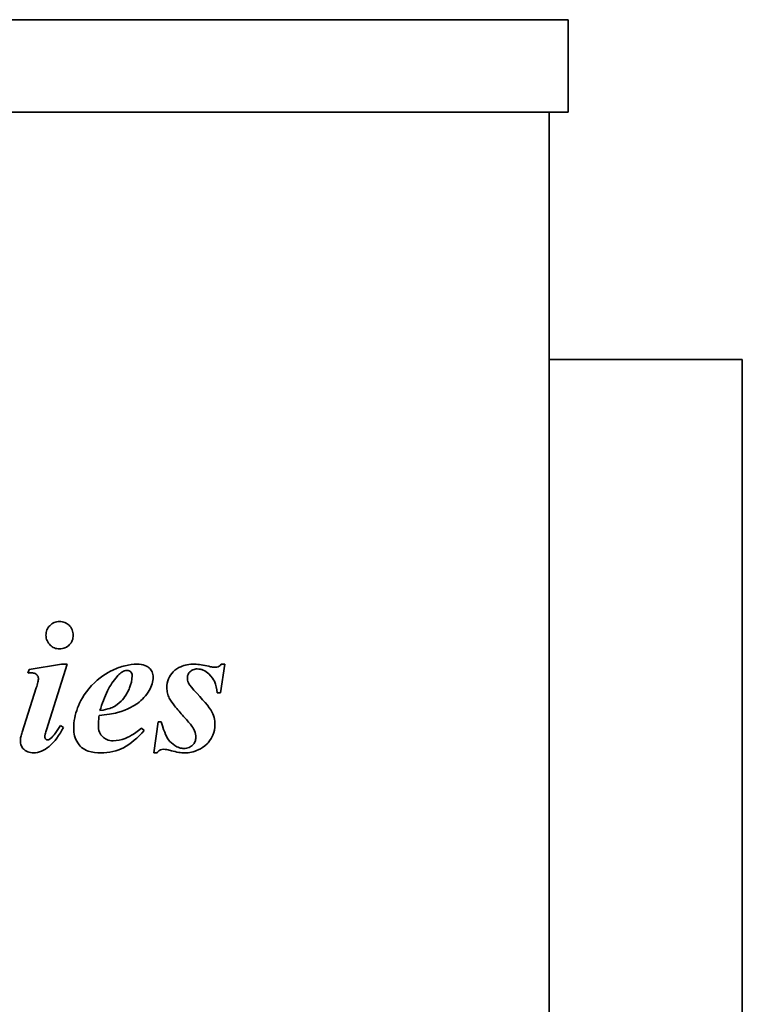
# Model space of a CAD drawing. Header units: millimetres. Extents: x 333 to 927, y 202 to 689.
# Tile 5 of 5: x 755 to 927, y 454 to 689. Entities that reach past the tile are written whole.
import ezdxf

# ---------------------------------------------------------------- set-up
doc = ezdxf.new("R2010")
doc.units = ezdxf.units.MM
doc.header["$LTSCALE"] = 3
doc.layers.add('Krawędzie widoczne(ISO)', color=7, linetype='Continuous', lineweight=35, true_color=0x262659)

msp = doc.modelspace()

# ---------------------------------------------------------------- linework, layer by layer
at = {"layer": 'Krawędzie widoczne(ISO)'}
for p, q in [((374.5, 688.73), (885.5, 688.73)), ((885.5, 666.73), (885.5, 688.73)), ((885.5, 666.73), (374.5, 666.73)), ((881, 666.73), (881, 215.23)), ((881, 607.73), (927, 607.73)), ((927, 292.73), (927, 607.73)), ((764.79, 535.15), (757.05, 533.92)), ((761.24, 519.54), (766.17, 535.15)), ((766.17, 535.15), (764.79, 535.15)), ((802.69, 528.31), (803.67, 535.15)), ((803.67, 535.15), (802.86, 535.15)), ((757.05, 533.92), (756.75, 533.04)), ((758.79, 529.51), (755.41, 518.95)), ((801.88, 528.31), (802.69, 528.31)), ((787.86, 521.4), (786.78, 514.02)), ((788.57, 521.4), (787.86, 521.4)), ((765.28, 520.05), (764.52, 520.52)), ((784.5, 519.34), (783.84, 519.9)), ((786.78, 514.02), (787.59, 514.02))]:
    msp.add_line(p, q, dxfattribs=at)
for points, knots in [([(764.33, 545.32), (764.1, 545.32), (763.88, 545.3), (763.44, 545.21), (763.24, 545.15), (762.66, 544.9), (762.32, 544.66), (761.72, 544.03), (761.49, 543.7), (761.17, 542.92), (761.09, 542.5), (761.09, 542.06)], [-0.5411749, -0.5411749, -0.5411749, -0.5411749, -0.4649972, -0.4649972, -0.3918449, -0.3918449, -0.2532996, -0.2532996, -0.1310668, -0.1310668, 0, 0, 0, 0]), ([(767.59, 542.06), (767.59, 542.29), (767.57, 542.52), (767.48, 542.95), (767.42, 543.16), (767.15, 543.78), (766.88, 544.13), (766.29, 544.7), (765.97, 544.93), (765.19, 545.25), (764.77, 545.32), (764.33, 545.32)], [-0.4994448, -0.4994448, -0.4994448, -0.4994448, -0.4371329, -0.4371329, -0.3772161, -0.3772161, -0.2517339, -0.2517339, -0.1315014, -0.1315014, 0, 0, 0, 0]), ([(761.09, 542.06), (761.09, 541.83), (761.11, 541.61), (761.2, 541.17), (761.27, 540.96), (761.55, 540.31), (761.83, 539.96), (762.4, 539.42), (762.73, 539.19), (763.49, 538.87), (763.9, 538.8), (764.33, 538.8)], [-0.4724284, -0.4724284, -0.4724284, -0.4724284, -0.4174582, -0.4174582, -0.3645461, -0.3645461, -0.24781, -0.24781, -0.1270429, -0.1270429, 0, 0, 0, 0]), ([(764.33, 538.8), (764.55, 538.8), (764.78, 538.82), (765.22, 538.91), (765.42, 538.97), (766.12, 539.28), (766.47, 539.59), (766.97, 540.1), (767.19, 540.43), (767.51, 541.21), (767.59, 541.63), (767.59, 542.06)], [-0.4233553, -0.4233553, -0.4233553, -0.4233553, -0.3837725, -0.3837725, -0.345673, -0.345673, -0.2512415, -0.2512415, -0.1297981, -0.1297981, 0, 0, 0, 0]), ([(782.86, 535.15), (781.87, 535.15), (780.89, 535.03), (778.92, 534.55), (777.94, 534.19), (775.65, 533.09), (773.72, 531.95), (770.11, 528.08), (769.13, 526.02), (768.02, 523.18), (767.69, 521.56), (767.69, 519.88)], [-1.843139, -1.843139, -1.843139, -1.843139, -1.583269, -1.583269, -1.309742, -1.309742, -0.916014, -0.916014, -0.503199, -0.503199, 0, 0, 0, 0]), ([(786.63, 532.04), (786.63, 532.26), (786.61, 532.49), (786.52, 532.92), (786.46, 533.12), (786.21, 533.68), (785.98, 533.99), (785.53, 534.4), (785.22, 534.67), (784.1, 535.08), (783.47, 535.15), (782.86, 535.15)], [-1.026969, -1.026969, -1.026969, -1.026969, -0.844887, -0.844887, -0.672067, -0.672067, -0.3564, -0.3564, -0.182634, -0.182634, 0, 0, 0, 0]), ([(796.51, 535.15), (795.91, 535.15), (795.31, 535.11), (794.2, 534.91), (793.68, 534.76), (792.55, 534.28), (791.94, 533.89), (790.91, 532.83), (790.54, 532.29), (790.01, 531), (789.89, 530.29), (789.89, 529.56)], [-1.056037, -1.056037, -1.056037, -1.056037, -0.847204, -0.847204, -0.661266, -0.661266, -0.417535, -0.417535, -0.219088, -0.219088, 0, 0, 0, 0]), ([(799.87, 534.66), (799.27, 534.81), (798.65, 534.94), (797.54, 535.1), (797.01, 535.15), (796.51, 535.15)], [-0.3366038, -0.3366038, -0.3366038, -0.3366038, -0.1513603, -0.1513603, 0, 0, 0, 0]), ([(802.86, 535.15), (802.76, 535.01), (802.64, 534.89), (802.39, 534.68), (802.26, 534.6), (801.9, 534.45), (801.68, 534.41), (801.46, 534.41)], [-0.1654833, -0.1654833, -0.1654833, -0.1654833, -0.1146848, -0.1146848, -0.0673965, -0.0673965, 0, 0, 0, 0]), ([(756.75, 533.04), (756.91, 533.05), (757.06, 533.06), (757.35, 533.06), (757.48, 533.07), (757.61, 533.07)], [-0.08529935, -0.08529935, -0.08529935, -0.08529935, -0.03954485, -0.03954485, 0, 0, 0, 0]), ([(757.61, 533.07), (757.77, 533.07), (757.94, 533.05), (758.24, 533), (758.37, 532.96), (758.72, 532.8), (758.86, 532.68), (759.07, 532.46), (759.15, 532.34), (759.25, 532.08), (759.28, 531.95), (759.28, 531.82)], [-0.1930227, -0.1930227, -0.1930227, -0.1930227, -0.1601681, -0.1601681, -0.131138, -0.131138, -0.0833276, -0.0833276, -0.0408543, -0.0408543, 0, 0, 0, 0]), ([(778.03, 532.21), (778.3, 532.51), (778.61, 532.82), (779.2, 533.27), (779.49, 533.45), (779.99, 533.64), (780.2, 533.68), (780.41, 533.68)], [-0.2846289, -0.2846289, -0.2846289, -0.2846289, -0.1604036, -0.1604036, -0.0626105, -0.0626105, 0, 0, 0, 0]), ([(780.41, 533.68), (780.58, 533.68), (780.75, 533.65), (781.05, 533.52), (781.18, 533.44), (781.35, 533.26), (781.45, 533.14), (781.6, 532.76), (781.63, 532.56), (781.63, 532.36)], [-0.3198749, -0.3198749, -0.3198749, -0.3198749, -0.2138441, -0.2138441, -0.1216548, -0.1216548, -0.0606642, -0.0606642, 0, 0, 0, 0]), ([(794.79, 531.99), (794.79, 532.12), (794.8, 532.24), (794.85, 532.49), (794.89, 532.61), (795.04, 532.96), (795.2, 533.17), (795.64, 533.61), (795.91, 533.75), (796.44, 533.97), (796.79, 534.02), (797.15, 534.02)], [-0.2628807, -0.2628807, -0.2628807, -0.2628807, -0.2402612, -0.2402612, -0.2182572, -0.2182572, -0.1721496, -0.1721496, -0.106597, -0.106597, 0, 0, 0, 0]), ([(797.15, 534.02), (797.39, 534.02), (797.63, 534), (798.1, 533.9), (798.33, 533.82), (799.06, 533.51), (799.5, 533.19), (800.63, 532.16), (801.01, 531.5), (801.62, 530.21), (801.82, 529.26), (801.88, 528.31)], [-0.5761824, -0.5761824, -0.5761824, -0.5761824, -0.5415474, -0.5415474, -0.5063063, -0.5063063, -0.4286761, -0.4286761, -0.2859912, -0.2859912, 0, 0, 0, 0]), ([(801.46, 534.41), (801.23, 534.41), (800.99, 534.44), (800.47, 534.52), (800.16, 534.59), (799.87, 534.66)], [-0.1575099, -0.1575099, -0.1575099, -0.1575099, -0.0901544, -0.0901544, 0, 0, 0, 0]), ([(759.28, 531.82), (759.28, 531.53), (759.23, 531.19), (759.06, 530.42), (758.92, 529.94), (758.79, 529.51)], [-0.2348698, -0.2348698, -0.2348698, -0.2348698, -0.135236, -0.135236, 0, 0, 0, 0]), ([(781.63, 532.36), (781.63, 531.37), (781.38, 530.41), (780.74, 528.86), (780.2, 527.7), (778.97, 526.31), (778.29, 525.6), (776.92, 524.82), (776.04, 524.41), (773.96, 524.1)], [-9.317652, -9.317652, -9.317652, -9.317652, -4.878536, -4.878536, -1.747437, -1.747437, -0.62958, -0.62958, 0, 0, 0, 0]), ([(773.96, 524.1), (774.44, 525.7), (775.04, 527.34), (776.39, 530.03), (777.12, 531.21), (778.03, 532.21)], [-0.9056026, -0.9056026, -0.9056026, -0.9056026, -0.4030769, -0.4030769, 0, 0, 0, 0]), ([(785.7, 528.9), (786, 529.38), (786.24, 529.9), (786.55, 530.96), (786.63, 531.49), (786.63, 532.04)], [-0.3332342, -0.3332342, -0.3332342, -0.3332342, -0.1626903, -0.1626903, 0, 0, 0, 0]), ([(796.36, 528.97), (795.38, 530), (795.14, 530.48), (794.87, 531.13), (794.79, 531.55), (794.79, 531.99)], [-0.2112938, -0.2112938, -0.2112938, -0.2112938, -0.1302692, -0.1302692, 0, 0, 0, 0]), ([(778.1, 523.61), (780.74, 524.32), (782.29, 525.39), (784.03, 526.65), (784.96, 527.69), (785.7, 528.9)], [-0.6429322, -0.6429322, -0.6429322, -0.6429322, -0.4259902, -0.4259902, 0, 0, 0, 0]), ([(789.89, 529.56), (789.89, 529.12), (789.94, 528.67), (790.14, 527.83), (790.28, 527.43), (790.48, 527.06)], [-0.2604431, -0.2604431, -0.2604431, -0.2604431, -0.1266781, -0.1266781, 0, 0, 0, 0]), ([(801.36, 520.76), (801.36, 521.33), (801.29, 521.9), (800.96, 523.15), (800.7, 523.64), (800.04, 524.89), (798.34, 526.85), (796.36, 528.97)], [-1.099276, -1.099276, -1.099276, -1.099276, -0.998727, -0.998727, -0.870426, -0.870426, 0, 0, 0, 0]), ([(790.48, 527.06), (790.79, 526.47), (791.26, 525.81), (792.39, 524.37), (793.17, 523.5), (793.89, 522.72)], [-0.5486078, -0.5486078, -0.5486078, -0.5486078, -0.3173361, -0.3173361, 0, 0, 0, 0]), ([(773.76, 522.94), (774.57, 523.01), (775.41, 523.1), (776.83, 523.31), (777.49, 523.44), (778.1, 523.61)], [-0.4323462, -0.4323462, -0.4323462, -0.4323462, -0.1893149, -0.1893149, 0, 0, 0, 0]), ([(773.57, 520.57), (773.57, 520.91), (773.59, 521.28), (773.65, 522.06), (773.71, 522.51), (773.76, 522.94)], [-0.2348834, -0.2348834, -0.2348834, -0.2348834, -0.130862, -0.130862, 0, 0, 0, 0]), ([(793.98, 515.08), (793.62, 515.08), (793.26, 515.14), (792.47, 515.39), (792.08, 515.59), (791.2, 516.14), (790.7, 516.59), (789.93, 517.65), (789.38, 518.6), (788.57, 521.4)], [-2.727872, -2.727872, -2.727872, -2.727872, -2.329222, -2.329222, -1.833618, -1.833618, -0.873073, -0.873073, 0, 0, 0, 0]), ([(793.89, 522.72), (795.81, 520.62), (796.27, 519.8), (796.7, 518.74), (796.8, 518.22), (796.8, 517.67)], [-0.3412764, -0.3412764, -0.3412764, -0.3412764, -0.1633763, -0.1633763, 0, 0, 0, 0]), ([(755.41, 518.95), (755.28, 518.58), (755.17, 518.19), (755.03, 517.5), (754.99, 517.18), (754.99, 516.86)], [-0.2105483, -0.2105483, -0.2105483, -0.2105483, -0.0930865, -0.0930865, 0, 0, 0, 0]), ([(758.15, 514.02), (758.8, 514.02), (759.42, 514.15), (760.67, 514.67), (761.28, 515.07), (763.16, 516.66), (764.31, 518.31), (765.28, 520.05)], [-1.059144, -1.059144, -1.059144, -1.059144, -0.839947, -0.839947, -0.597205, -0.597205, 0, 0, 0, 0]), ([(760.82, 517.8), (760.82, 517.95), (760.86, 518.18), (761.01, 518.79), (761.13, 519.2), (761.24, 519.54)], [-0.1862436, -0.1862436, -0.1862436, -0.1862436, -0.1068374, -0.1068374, 0, 0, 0, 0]), ([(764.52, 520.52), (764.14, 519.89), (763.7, 519.22), (762.94, 518.23), (762.56, 517.78), (762.17, 517.45)], [-0.3756366, -0.3756366, -0.3756366, -0.3756366, -0.1530866, -0.1530866, 0, 0, 0, 0]), ([(767.69, 519.88), (767.69, 519.26), (767.76, 518.64), (768.09, 517.46), (768.34, 516.92), (769.1, 515.71), (769.51, 515.36), (770.04, 514.91), (770.58, 514.63), (772.12, 514.12), (773.2, 514.02), (774.21, 514.02)], [-0.5532455, -0.5532455, -0.5532455, -0.5532455, -0.5319224, -0.5319224, -0.5111657, -0.5111657, -0.4829485, -0.4829485, -0.3022348, -0.3022348, 0, 0, 0, 0]), ([(777.1, 516.91), (776.58, 516.91), (776.06, 516.99), (775.19, 517.36), (774.85, 517.59), (774.32, 518.13), (774.05, 518.47), (773.65, 519.47), (773.57, 520.02), (773.57, 520.57)], [-0.7803194, -0.7803194, -0.7803194, -0.7803194, -0.5286268, -0.5286268, -0.3237268, -0.3237268, -0.1645223, -0.1645223, 0, 0, 0, 0]), ([(774.21, 514.02), (775.15, 514.02), (776.08, 514.12), (778.06, 514.57), (778.91, 514.93), (781.33, 516.16), (783, 517.66), (784.5, 519.34)], [-1.116854, -1.116854, -1.116854, -1.116854, -0.912819, -0.912819, -0.675407, -0.675407, 0, 0, 0, 0]), ([(783.84, 519.9), (781.89, 518.33), (780.68, 517.75), (779.06, 517.11), (778.09, 516.91), (777.1, 516.91)], [-0.5243149, -0.5243149, -0.5243149, -0.5243149, -0.2988239, -0.2988239, 0, 0, 0, 0]), ([(794.16, 514.02), (794.71, 514.02), (795.25, 514.08), (796.34, 514.32), (796.87, 514.5), (798, 515.03), (798.78, 515.47), (799.75, 516.42), (800.38, 517.1), (801.19, 519.04), (801.36, 519.88), (801.36, 520.76)], [-3.130068, -3.130068, -3.130068, -3.130068, -2.363192, -2.363192, -1.586111, -1.586111, -0.62929, -0.62929, -0.263675, -0.263675, 0, 0, 0, 0]), ([(754.99, 516.86), (754.99, 516.48), (755.05, 516.1), (755.34, 515.42), (755.54, 515.13), (755.99, 514.69), (756.29, 514.45), (757.18, 514.09), (757.67, 514.02), (758.15, 514.02)], [-0.679835, -0.679835, -0.679835, -0.679835, -0.4764546, -0.4764546, -0.2879419, -0.2879419, -0.1453988, -0.1453988, 0, 0, 0, 0]), ([(761.44, 517.09), (761.4, 517.09), (761.37, 517.09), (761.3, 517.11), (761.26, 517.12), (761.15, 517.17), (761.09, 517.23), (760.98, 517.35), (760.92, 517.43), (760.84, 517.61), (760.82, 517.7), (760.82, 517.8)], [-0.1207751, -0.1207751, -0.1207751, -0.1207751, -0.1069053, -0.1069053, -0.0926203, -0.0926203, -0.0601634, -0.0601634, -0.0278064, -0.0278064, 0, 0, 0, 0]), ([(762.17, 517.45), (762.1, 517.38), (762.03, 517.32), (761.88, 517.21), (761.8, 517.17), (761.63, 517.11), (761.53, 517.09), (761.44, 517.09)], [-0.08456339, -0.08456339, -0.08456339, -0.08456339, -0.05522095, -0.05522095, -0.02963506, -0.02963506, 0, 0, 0, 0]), ([(796.8, 517.67), (796.8, 517.33), (796.74, 517.01), (796.48, 516.38), (796.28, 516.11), (795.85, 515.69), (795.58, 515.46), (794.8, 515.14), (794.39, 515.08), (793.98, 515.08)], [-0.5899246, -0.5899246, -0.5899246, -0.5899246, -0.4216182, -0.4216182, -0.2522134, -0.2522134, -0.1229475, -0.1229475, 0, 0, 0, 0]), ([(787.59, 514.02), (787.7, 514.19), (787.84, 514.37), (788.14, 514.66), (788.26, 514.72), (788.59, 514.85), (788.86, 514.88), (789.13, 514.88)], [-0.1618344, -0.1618344, -0.1618344, -0.1618344, -0.1210649, -0.1210649, -0.080709, -0.080709, 0, 0, 0, 0]), ([(789.13, 514.88), (789.38, 514.88), (789.67, 514.84), (790.27, 514.73), (790.65, 514.63), (790.99, 514.54)], [-0.182763, -0.182763, -0.182763, -0.182763, -0.10782, -0.10782, 0, 0, 0, 0]), ([(790.99, 514.54), (791.56, 514.38), (792.15, 514.24), (793.19, 514.07), (793.68, 514.02), (794.16, 514.02)], [-0.3174343, -0.3174343, -0.3174343, -0.3174343, -0.1415267, -0.1415267, 0, 0, 0, 0])]:
    msp.add_open_spline(points, degree=3, knots=knots, dxfattribs=at)

doc.saveas('drawing.dxf')
